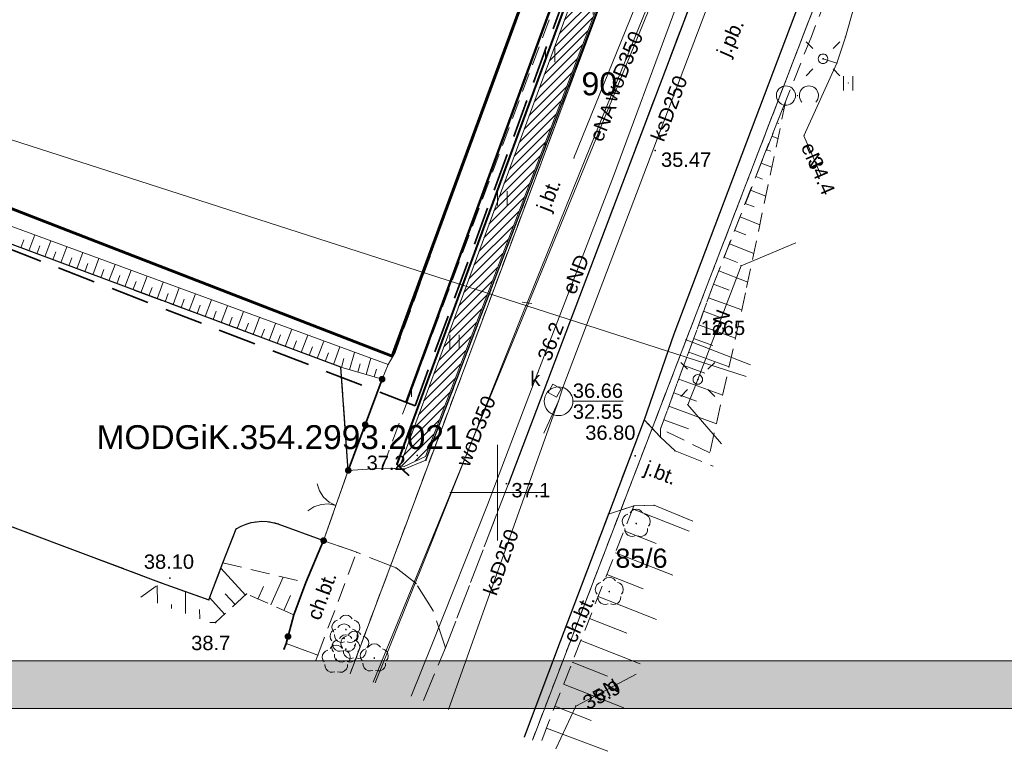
# Model space of a CAD drawing. Extents: x 5468194 to 5468404, y 5919486 to 5919674.
# Tile 4 of 15: x 5468325 to 5468376, y 5919486 to 5919525. Entities that reach past the tile are written whole.
import ezdxf
from ezdxf.enums import TextEntityAlignment as Align

# ---------------------------------------------------------------- set-up
doc = ezdxf.new("R2010")
doc.units = 0
doc.header["$PDSIZE"] = 0.75
for name, pattern in [('PRZER1-1', [2, 1, -1]), ('PRZER2-1', [3, 2, -1]), ('PRZER3-1', [4, 3, -1])]:
    doc.linetypes.add(name, pattern=pattern)
doc.layers.get('0').update_dxf_attribs({"color": 253, "linetype": 'CONTINUOUS', "lineweight": 13})
for name, color, linetype, lineweight in [('GEPPGD', 253, 'CONTINUOUS', 18), ('GEPPGD_O', 253, 'CONTINUOUS', 18), ('GESBLO', 253, 'CONTINUOUS', 18), ('GESBZO', 253, 'CONTINUOUS', 50), ('GESDZI', 30, 'CONTINUOUS', 18), ('GESDZI_O', 30, 'CONTINUOUS', 18), ('GESUZY', 253, 'PRZER1-1', 18), ('GOSRBG', 253, 'CONTINUOUS', 18), ('GOSRBG_O', 253, 'CONTINUOUS', 18), ('GSLKBR', 253, 'CONTINUOUS', 18), ('GSLKOG', 253, 'CONTINUOUS', 35), ('GSLKRW', 253, 'CONTINUOUS', 25), ('GSPPRB', 253, 'CONTINUOUS', 20), ('GSPRDL', 253, 'CONTINUOUS', 18), ('GSPWPN', 253, 'CONTINUOUS', 13), ('GSPWPN_O', 253, 'CONTINUOUS', 13), ('GSPWPS', 253, 'CONTINUOUS', 13), ('GSPWPS_O', 253, 'CONTINUOUS', 13), ('GSSKOA', 253, 'PRZER3-1', 18), ('GSSKOA_O', 253, 'PRZER3-1', 18), ('GSSKOD', 253, 'PRZER2-1', 18), ('GSSKOD_O', 253, 'PRZER2-1', 18), ('GSSSCK', 253, 'CONTINUOUS', 18), ('GSSUTR', 253, 'PRZER2-1', 18), ('GSSZAD', 253, 'PRZER2-1', 18), ('GSSZSN', 253, 'PRZER2-1', 18), ('GSSZSU', 253, 'CONTINUOUS', 18), ('GULEPR', 253, 'CONTINUOUS', 18), ('GULEPR_O', 253, 'CONTINUOUS', 18), ('GULKPR', 253, 'CONTINUOUS', 18), ('GULKPR_O', 253, 'CONTINUOUS', 18), ('GULWPR', 253, 'CONTINUOUS', 18), ('GULWPR_O', 253, 'CONTINUOUS', 18), ('GUPELA', 253, 'CONTINUOUS', 18), ('GUPISN', 253, 'PRZER1-1', 18), ('GUPIWZ', 253, 'CONTINUOUS', 18), ('GUPIWZ_O', 253, 'CONTINUOUS', 18), ('GUPPRZ', 253, 'CONTINUOUS', 18), ('GUPPRZ_O', 253, 'CONTINUOUS', 18), ('GUPZCP', 253, 'CONTINUOUS', 18), ('GUSKSD', 253, 'CONTINUOUS', 18), ('ZZ_budynek - termomodernizacja', 250, 'CONTINUOUS', 60), ('ZZ_grupa krzewów', 250, 'CONTINUOUS', 13), ('ZZ_grupa krzewów_szraf', 250, 'CONTINUOUS', 13), ('ZZ_ogrodzenie ochronne', 190, 'CONTINUOUS', 40), ('ZZ_ramka', 250, 'CONTINUOUS', 13), ('ZZ_szalowanie wykopów', 32, 'CONTINUOUS', 50), ('ZZ_waloryzacja B', 5, 'CONTINUOUS', 30), ('ZZ_zakres oddziaływania prac', 40, 'PRZER2-1', 35)]:
    doc.layers.add(name, color=color, linetype=linetype, lineweight=lineweight)
doc.styles.add('GEO-INFO', font='arial.ttf')

# ---------------------------------------------------------------- blocks, each defined once
blk = doc.blocks.new('EPPGN')
blk.add_hatch(color=0).paths.add_polyline_path([(0, -0.09), (0.027812, -0.085595), (0.052901, -0.072812), (0.072812, -0.052901), (0.085595, -0.027812), (0.09, 0), (0.085595, 0.027812), (0.072812, 0.052901), (0.052901, 0.072812), (0.027812, 0.085595), (0, 0.09), (-0.027812, 0.085595), (-0.052901, 0.072812), (-0.072812, 0.052901), (-0.085595, 0.027812), (-0.09, 0), (-0.085595, -0.027812), (-0.072812, -0.052901), (-0.052901, -0.072812), (-0.027812, -0.085595)])
blk = doc.blocks.new('POINT')
at = {"color": 0}
blk.add_point((0, 0), dxfattribs=at)
blk = doc.blocks.new('KWADRAT_NIEPRZEZR')
at = {"color": 0}
blk.add_lwpolyline([(-0.5, -0.5), (0.5, -0.5), (0.5, 0.5), (-0.5, 0.5)], close=True, dxfattribs=at)
blk = doc.blocks.new('OKRAG_PELNY')
at = {"color": 0}
blk.add_lwpolyline([(0, 0.5), (0.12941, 0.482963), (0.25, 0.433013), (0.353553, 0.353553), (0.433013, 0.25), (0.482963, 0.12941), (0.5, 0), (0.482963, -0.12941), (0.433013, -0.25), (0.353553, -0.353553), (0.25, -0.433013), (0.12941, -0.482963), (0, -0.5), (-0.12941, -0.482963), (-0.25, -0.433013), (-0.353553, -0.353553), (-0.433013, -0.25), (-0.482963, -0.12941), (-0.5, 0), (-0.482963, 0.12941), (-0.433013, 0.25), (-0.353553, 0.353553), (-0.25, 0.433013), (-0.12941, 0.482963)], close=True, dxfattribs=at)
blk = doc.blocks.new('SUEO')
blk.add_hatch(color=0).paths.add_polyline_path([(-0.002174, 0.089974), (0.023762, 0.086807), (0.042561, 0.0793), (0.060131, 0.066965), (0.076266, 0.047786), (0.086234, 0.025762), (0.089972, 0.002226), (0.088646, -0.015553), (0.081114, -0.038994), (0.066834, -0.060276), (0.049699, -0.075033), (0.027576, -0.085671), (0.004027, -0.08991), (-0.019639, -0.087831), (-0.040932, -0.080154), (-0.059082, -0.067892), (-0.073734, -0.051607), (-0.08374, -0.032979), (-0.089221, -0.011817), (-0.089063, 0.012951), (-0.082571, 0.035806), (-0.069528, 0.057148), (-0.048957, 0.075519), (-0.026898, 0.085887)])
at = {"color": 0}
for points in [[(-1.767767, 1.767767), (-1.06066, 1.06066)], [(1.767767, 1.767767), (1.06066, 1.06066)], [(-1.767767, -1.767767), (-1.06066, -1.06066)], [(1.767767, -1.767767), (1.06066, -1.06066)]]:
    blk.add_lwpolyline(points, dxfattribs=at)
blk = doc.blocks.new('KOLO')
blk.add_hatch(color=0).paths.add_polyline_path([(-0.5, 0), (-0.482963, -0.12941), (-0.433013, -0.25), (-0.353553, -0.353553), (-0.25, -0.433013), (-0.12941, -0.482963), (0, -0.5), (0.12941, -0.482963), (0.25, -0.433013), (0.353553, -0.353553), (0.433013, -0.25), (0.482963, -0.12941), (0.5, 0), (0.482963, 0.12941), (0.433013, 0.25), (0.353553, 0.353553), (0.25, 0.433013), (0.12941, 0.482963), (0, 0.5), (-0.12941, 0.482963), (-0.25, 0.433013), (-0.353553, 0.353553), (-0.433013, 0.25), (-0.482963, 0.12941)])
blk = doc.blocks.new('SPDLP')
blk.add_hatch(color=0).paths.add_polyline_path([(0, -0.09), (0.027812, -0.085595), (0.052901, -0.072812), (0.072812, -0.052901), (0.085595, -0.027812), (0.09, 0), (0.085595, 0.027812), (0.072812, 0.052901), (0.052901, 0.072812), (0.027812, 0.085595), (0, 0.09), (-0.027812, 0.085595), (-0.052901, 0.072812), (-0.072812, 0.052901), (-0.085595, 0.027812), (-0.09, 0), (-0.085595, -0.027812), (-0.072812, -0.052901), (-0.052901, -0.072812), (-0.027812, -0.085595)])
at = {"color": 0}
for points in [[(-0.648554, 1.126667), (-0.481106, 1.325358), (-0.255912, 1.454989), (0, 1.5), (0.255912, 1.454989), (0.481106, 1.325358), (0.648554, 1.126667)], [(-1.271938, -0.268652), (-1.40916, -0.048001), (-1.462858, 0.20623), (-1.426585, 0.463525), (-1.304695, 0.693003), (-1.11182, 0.867117), (-0.871109, 0.964971)], [(0.871109, 0.964971), (1.11182, 0.867117), (1.304695, 0.693003), (1.426585, 0.463525), (1.462858, 0.20623), (1.40916, -0.048001), (1.271938, -0.268652)], [(-0.137547, -1.292703), (-0.389802, -1.355024), (-0.648184, -1.327532), (-0.881678, -1.213525), (-1.062258, -1.026689), (-1.168249, -0.78945), (-1.186929, -0.530282)], [(1.186929, -0.530282), (1.168249, -0.78945), (1.062258, -1.026689), (0.881678, -1.213525), (0.648184, -1.327532), (0.389802, -1.355024), (0.137547, -1.292703)]]:
    blk.add_lwpolyline(points, dxfattribs=at)
blk = doc.blocks.new('SLBRA')
at = {"color": 0}
for points in [[(1.732051, 1), (1.414214, 0.585786), (1, 0.267949), (0.517638, 0.068148), (0, 0)], [(0, 0), (0.517638, -0.068148), (1, -0.267949), (1.414214, -0.585786), (1.732051, -1)]]:
    blk.add_lwpolyline(points, dxfattribs=at)
blk = doc.blocks.new('SPTRW')
at = {"color": 0}
for points in [[(-0.51332, 0.7233), (-0.51332, -0.7767)], [(0.48668, -0.7767), (0.48668, 0.7233)]]:
    blk.add_lwpolyline(points, dxfattribs=at)
blk = doc.blocks.new('OTZK')
at = {"color": 0}
blk.add_lwpolyline([(-1.2, 1), (-1.026352, 0.984808), (-0.85798, 0.939693), (-0.7, 0.866025), (-0.557212, 0.766044), (-0.433956, 0.642788), (-0.333975, 0.5), (-0.260307, 0.34202), (-0.215192, 0.173648), (-0.2, 0), (-0.215192, -0.173648), (-0.260307, -0.34202), (-0.333975, -0.5), (-0.44425, -0.654861), (-0.581841, -0.786053), (-0.741773, -0.888835), (-0.918267, -0.959493), (-1.104944, -0.995472), (-1.295056, -0.995472), (-1.481733, -0.959493), (-1.658227, -0.888835), (-1.818159, -0.786053), (-1.95575, -0.654861), (-2.066025, -0.5), (-2.145001, -0.327068), (-2.189821, -0.142315), (-2.198867, 0.047582), (-2.171812, 0.235759), (-2.109632, 0.415415), (-2.014576, 0.580057), (-1.890079, 0.723734), (-1.740641, 0.841254), (-1.571662, 0.928368), (-1.389251, 0.981929)], close=True, dxfattribs=at)
blk.add_lwpolyline([(0.469393, -0.682799), (0.35969, -0.542106), (0.276733, -0.384159), (0.223163, -0.213984), (0.200685, -0.036999), (0.210014, 0.141165), (0.250854, 0.314835), (0.321904, 0.478484), (0.420903, 0.626903), (0.5447, 0.755369), (0.689355, 0.859792), (0.850264, 0.936848), (1.022304, 0.984085), (1.2, 1), (1.377696, 0.984085), (1.549736, 0.936848), (1.710645, 0.859792), (1.8553, 0.755369), (1.979097, 0.626903), (2.078096, 0.478484), (2.149146, 0.314835), (2.189986, 0.141165), (2.199315, -0.036999), (2.176837, -0.213984), (2.123267, -0.384159), (2.04031, -0.542106), (1.930607, -0.682799)], dxfattribs=at)
blk = doc.blocks.new('PION_C')
at = {"color": 0}
blk.add_lwpolyline([(0, 0.5), (0, -0.5)], dxfattribs=at)

msp = doc.modelspace()

# ---------------------------------------------------------------- hatches: boundary and pattern name
at = {"layer": 'GSSUTR', "linetype": 'Continuous', "lineweight": 18}
h = msp.add_hatch(dxfattribs=at)
h.set_pattern_fill('PTTU04', color=256, scale=0.5, style=0)
h.set_pattern_definition([(90, (5460000, 5910000), (-2.5, 2.5), [0.75, -4.25]), (90, (5460000.5, 5910000), (-2.5, 2.5), [0.75, -4.25])])
h.paths.add_polyline_path([(5468355.83, 5919532.92), (5468354.7, 5919530.12), (5468343.99, 5919501.28), (5468345.15, 5919501.24), (5468346.26, 5919501.69), (5468357.84, 5919532.08)], flags=0)
at = {"layer": 'ZZ_grupa krzewów_szraf'}
h = msp.add_hatch(dxfattribs=at)
h.set_pattern_fill('ANSI31', color=256, scale=0.1, style=0)
h.set_pattern_definition([(45, (0, 0), (-0.224506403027, 0.224506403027), [])])
h.paths.add_polyline_path([(5468356.368, 5919532.515), (5468357.704, 5919531.946), (5468346.234, 5919501.894), (5468345.12, 5919501.372), (5468344.887, 5919501.38)])
at = {"layer": 'ZZ_ramka', "true_color": 0xffffff}
h = msp.add_hatch(color=7, dxfattribs=at)
h.paths.add_polyline_path([(5468401.523, 5919491.204), (5468201.523, 5919491.204), (5468201.523, 5919634.704), (5468401.523, 5919634.704)], flags=16)
h.paths.add_polyline_path([(5468194.023, 5919637.204), (5468404.023, 5919637.204), (5468404.023, 5919488.704), (5468194.023, 5919488.704)])

# ---------------------------------------------------------------- linework, layer by layer
at = {"linetype": 'Continuous', "lineweight": 13, "elevation": 100, "flags": 128}
for points in [[(5468350, 5919497.5), (5468350, 5919502.5)], [(5468347.5, 5919500), (5468352.5, 5919500)]]:
    msp.add_lwpolyline(points, dxfattribs=at)
at = {"layer": 'GESBLO', "linetype": 'Continuous', "lineweight": 18, "elevation": 10.18}
msp.add_lwpolyline([(5468344.493, 5919507.138), (5468354.115, 5919533.333), (5468322.668, 5919545.444), (5468314.95, 5919524.18), (5468312.943, 5919519.359)], close=True, dxfattribs=at)
at = {"layer": 'GESBZO', "linetype": 'Continuous', "lineweight": 50, "elevation": 10.18}
msp.add_lwpolyline([(5468354.115, 5919533.333), (5468344.493, 5919507.138), (5468312.943, 5919519.359), (5468314.95, 5919524.18), (5468303.105, 5919528.538), (5468300.225, 5919520.801), (5468260.199, 5919535.495), (5468267.701, 5919555.812), (5468307.711, 5919540.917), (5468312.976, 5919555.043), (5468324.608, 5919550.595), (5468322.668, 5919545.444)], close=True, dxfattribs=at)
at = {"layer": 'GESDZI', "linetype": 'Continuous', "lineweight": 18, "elevation": 10.22}
for points in [[(5468342.3, 5919490.53), (5468380.89, 5919593.82), (5468381.59, 5919595.7), (5468371.88, 5919608.07), (5468315.05, 5919629.35), (5468302.78, 5919633.88), (5468295.57, 5919636.55), (5468289.38, 5919639.2), (5468286.47, 5919640.95), (5468283.94, 5919642.67), (5468281.69, 5919644.67), (5468279.68, 5919646.93), (5468277.95, 5919649.56), (5468276.59, 5919652.23), (5468275.54, 5919655.03), (5468275.114, 5919656.356)], [(5468397.975, 5919600.77), (5468396.01, 5919601.52), (5468386.34, 5919605.41), (5468381.59, 5919595.7), (5468380.89, 5919593.82), (5468342.3, 5919490.53)], [(5468351.819, 5919487.053), (5468359.86, 5919507.99), (5468377.1, 5919552.9), (5468387.42, 5919579.75), (5468390.387, 5919580.229)], [(5468379.904, 5919551.849), (5468377.1, 5919552.9), (5468359.86, 5919507.99), (5468363.22, 5919506.679)], [(5468363.22, 5919506.679), (5468359.86, 5919507.99), (5468351.819, 5919487.053)]]:
    msp.add_lwpolyline(points, dxfattribs=at)
at = {"layer": 'GESUZY', "linetype": 'PRZER1-1', "lineweight": 18, "ltscale": 0.5, "elevation": 10.08}
for points in [[(5468397.975, 5919600.77), (5468396.01, 5919601.52), (5468386.34, 5919605.41), (5468381.59, 5919595.7), (5468380.89, 5919593.82), (5468342.3, 5919490.53)], [(5468342.3, 5919490.53), (5468380.89, 5919593.82), (5468381.59, 5919595.7), (5468386.34, 5919605.41), (5468396.01, 5919601.52), (5468397.975, 5919600.77)], [(5468351.819, 5919487.053), (5468359.86, 5919507.99), (5468377.1, 5919552.9), (5468387.42, 5919579.75), (5468390.387, 5919580.229)], [(5468390.387, 5919580.229), (5468387.42, 5919579.75), (5468377.1, 5919552.9), (5468359.86, 5919507.99), (5468351.819, 5919487.053)]]:
    msp.add_lwpolyline(points, dxfattribs=at)
at = {"layer": 'GOSRBG', "linetype": 'Continuous', "lineweight": 18, "elevation": 10.04}
msp.add_lwpolyline([(5468362.993, 5919506.065), (5468321.402, 5919519.465), (5468314.228, 5919500.785)], dxfattribs=at)
at = {"layer": 'GSLKBR', "linetype": 'Continuous', "lineweight": 18, "elevation": 10.18}
msp.add_lwpolyline([(5468342.2, 5919501.16), (5468340.91, 5919497.49)], dxfattribs=at)
at = {"layer": 'GSLKOG', "linetype": 'Continuous', "lineweight": 35, "elevation": 10.18}
for points in [[(5468343.97, 5919505.93), (5468342.2, 5919501.16)], [(5468340.91, 5919497.49), (5468339.98, 5919495.3), (5468339.36, 5919493.6), (5468338.95, 5919492.11), (5468338.841, 5919491.794)]]:
    msp.add_lwpolyline(points, dxfattribs=at)
at = {"layer": 'GSLKRW', "linetype": 'Continuous', "lineweight": 25, "elevation": 10.18}
for points in [[(5468390.2, 5919589.39), (5468389.945, 5919589.135), (5468386.884, 5919580.979), (5468384.732, 5919575.244), (5468380.062, 5919563.107), (5468375.022, 5919550.127), (5468370.554, 5919538.264), (5468364.426, 5919522.047), (5468359.218, 5919508.285), (5468357.67, 5919503.81), (5468355.79, 5919498.88), (5468353.28, 5919492.22), (5468351.385, 5919487.212)], [(5468382.88, 5919585.71), (5468369.21, 5919550.1), (5468362.55, 5919532.04), (5468361.98, 5919530.58), (5468350.56, 5919500.43)], [(5468346.26, 5919501.69), (5468357.84, 5919532.08), (5468361.98, 5919530.58)], [(5468342.2, 5919501.16), (5468341.81, 5919506.55), (5468312.12, 5919517.64), (5468311.49, 5919515.95), (5468307.22, 5919517.47), (5468306.28, 5919515)]]:
    msp.add_lwpolyline(points, dxfattribs=at)
msp.add_lwpolyline([(5468304.97, 5919511.75), (5468302.85, 5919506.4), (5468332.42, 5919495.29), (5468334.92, 5919494.39), (5468335.65, 5919496.33), (5468336.35, 5919498.11, -0.220112), (5468338.52, 5919498.37), (5468340.91, 5919497.49)], format="xyb", dxfattribs=at)
at = {"layer": 'GSPPRB', "linetype": 'Continuous', "lineweight": 20}
for p in [(5468368.176, 5919523.819, 10.28), (5468367.734, 5919522.453, 10.28), (5468353.995, 5919517.496, 10.28), (5468362.73, 5919511.858, 10.28), (5468344.65, 5919507.33, 10.28), (5468341.81, 5919506.55, 10.28), (5468344.28, 5919506.69, 10.28), (5468343.97, 5919505.93, 10.28), (5468359.938, 5919504.59, 10.28), (5468357.67, 5919503.81, 10.28), (5468358.51, 5919502.89, 10.28), (5468359.28, 5919502.18, 10.28), (5468343.99, 5919501.28, 10.28), (5468345.15, 5919501.24, 10.28), (5468346.26, 5919501.69, 10.28), (5468342.2, 5919501.16, 10.28), (5468350.56, 5919500.43, 10.28), (5468357.12, 5919499.3, 10.28), (5468358.18, 5919499.34, 10.28), (5468355.79, 5919498.88, 10.28), (5468337.34, 5919498.47, 10.28), (5468338.52, 5919498.37, 10.28), (5468336.35, 5919498.11, 10.28), (5468340.91, 5919497.49, 10.28), (5468342.64, 5919496.88, 10.28), (5468335.65, 5919496.33, 10.28), (5468344.7, 5919496.06, 10.28), (5468332.42, 5919495.29, 10.28), (5468339.98, 5919495.3, 10.28), (5468345.74, 5919495.24, 10.28), (5468336.89, 5919494.7, 10.28), (5468334.92, 5919494.39, 10.28), (5468339.36, 5919493.6, 10.28), (5468346.62, 5919493.85, 10.28), (5468338.95, 5919492.11, 10.28), (5468353.28, 5919492.22, 10.28), (5468340.61, 5919491.5, 10.28), (5468347.28, 5919491.88, 10.28)]:
    msp.add_point(p, dxfattribs=at)
at = {"layer": 'GSSKOA', "linetype": 'PRZER3-1', "lineweight": 18, "ltscale": 0.5, "elevation": 10.18}
for points in [[(5468346.124, 5919489.133), (5468347.28, 5919491.88), (5468350.56, 5919500.43), (5468361.98, 5919530.58), (5468362.55, 5919532.04), (5468366.74, 5919543.38), (5468369.21, 5919550.1), (5468382.88, 5919585.71), (5468384.825, 5919591.001, 0.348026), (5468385.415, 5919592.895), (5468385.73, 5919594.32), (5468393.04, 5919591.72)], [(5468304.97, 5919511.75), (5468302.85, 5919506.4), (5468332.42, 5919495.29), (5468334.92, 5919494.39), (5468335.65, 5919496.33), (5468336.35, 5919498.11, -0.220112), (5468338.52, 5919498.37), (5468340.91, 5919497.49), (5468342.2, 5919501.16)]]:
    msp.add_lwpolyline(points, format="xyb", dxfattribs=at)
for points in [[(5468393.04, 5919591.72), (5468390.2, 5919589.39), (5468389.945, 5919589.135), (5468384.732, 5919575.244), (5468380.062, 5919563.107), (5468375.022, 5919550.127), (5468370.554, 5919538.264), (5468364.426, 5919522.047), (5468359.218, 5919508.285), (5468357.67, 5919503.81), (5468355.79, 5919498.88), (5468353.28, 5919492.22), (5468351.385, 5919487.212)], [(5468342.2, 5919501.16), (5468341.81, 5919506.55), (5468312.12, 5919517.64), (5468311.49, 5919515.95), (5468307.22, 5919517.47), (5468306.28, 5919515)], [(5468360.201, 5919498.505), (5468358.18, 5919499.34), (5468357.12, 5919499.3), (5468355.79, 5919498.88), (5468357.67, 5919503.81)], [(5468357.67, 5919503.81), (5468358.51, 5919502.89), (5468359.28, 5919502.18), (5468361.264, 5919501.385)]]:
    msp.add_lwpolyline(points, dxfattribs=at)
msp.add_lwpolyline([(5468350.56, 5919500.43), (5468347.28, 5919491.88), (5468346.62, 5919493.85), (5468345.74, 5919495.24), (5468344.7, 5919496.06), (5468342.64, 5919496.88), (5468340.91, 5919497.49), (5468342.2, 5919501.16), (5468343.99, 5919501.28), (5468345.15, 5919501.24), (5468346.26, 5919501.69), (5468357.84, 5919532.08), (5468361.98, 5919530.58)], close=True, dxfattribs=at)
at = {"layer": 'GSSKOD', "linetype": 'PRZER2-1', "lineweight": 18, "ltscale": 0.5, "elevation": 10.18}
for points in [[(5468372.14, 5919539.09), (5468371.86, 5919538.051), (5468371.06, 5919535.78), (5468370.43, 5919534.21), (5468366.399, 5919523.849), (5468363.821, 5919517.371), (5468361.284, 5919510.888), (5468358.516, 5919503.332), (5468358.51, 5919502.89), (5468357.67, 5919503.81), (5468359.218, 5919508.285), (5468364.426, 5919522.047), (5468370.554, 5919538.264), (5468375.022, 5919550.127), (5468380.062, 5919563.107), (5468384.732, 5919575.244), (5468386.884, 5919580.979), (5468387.923, 5919580.535)], [(5468353.136, 5919530.666), (5468344.65, 5919507.33), (5468344.28, 5919506.69), (5468343.97, 5919505.93), (5468342.2, 5919501.16), (5468343.99, 5919501.28), (5468354.7, 5919530.12)], [(5468351.385, 5919487.212), (5468353.28, 5919492.22), (5468355.79, 5919498.88), (5468357.12, 5919499.3), (5468352.663, 5919487.977)], [(5468352.663, 5919487.977), (5468352.252, 5919486.895)]]:
    msp.add_lwpolyline(points, dxfattribs=at)
msp.add_lwpolyline([(5468340.61, 5919491.5), (5468342.64, 5919496.88), (5468340.91, 5919497.49), (5468339.98, 5919495.3), (5468339.36, 5919493.6), (5468338.95, 5919492.11)], close=True, dxfattribs=at)
at = {"layer": 'GSSSCK', "linetype": 'Continuous', "lineweight": 18, "elevation": 10.18}
for points in [[(5468338.95, 5919492.11), (5468338.841, 5919491.794)], [(5468340.492, 5919491.191), (5468340.61, 5919491.5), (5468338.95, 5919492.11)]]:
    msp.add_lwpolyline(points, dxfattribs=at)
at = {"layer": 'GSSUTR', "linetype": 'PRZER2-1', "lineweight": 18, "ltscale": 0.5, "elevation": 10.1}
for points in [[(5468357.84, 5919532.08), (5468346.26, 5919501.69), (5468345.15, 5919501.24), (5468343.99, 5919501.28), (5468354.7, 5919530.12), (5468355.83, 5919532.92)], [(5468368.328, 5919521.423), (5468368.318, 5919521.403), (5468368.338, 5919521.403)]]:
    msp.add_lwpolyline(points, close=True, dxfattribs=at)
at = {"layer": 'GSSZAD', "linetype": 'PRZER2-1', "lineweight": 18, "ltscale": 0.5, "elevation": 10.1}
msp.add_lwpolyline([(5468365.67, 5919520.77), (5468365.66, 5919520.75), (5468365.68, 5919520.75)], close=True, dxfattribs=at)
at = {"layer": 'GSSZSN', "linetype": 'PRZER2-1', "lineweight": 18, "ltscale": 0.5, "elevation": 10.06}
for points in [[(5468365.068, 5919520.504), (5468362.959, 5919510.448), (5468361.092, 5919502.076), (5468358.516, 5919503.332)], [(5468358.516, 5919503.332), (5468361.284, 5919510.888), (5468365.068, 5919520.504)], [(5468358.18, 5919499.34), (5468357.12, 5919499.3), (5468352.663, 5919487.977), (5468352.252, 5919486.895)], [(5468360.201, 5919498.505), (5468358.18, 5919499.34)], [(5468331.355, 5919494.528), (5468332.42, 5919495.29), (5468334.92, 5919494.39), (5468335.65, 5919496.33), (5468339.98, 5919495.3), (5468339.36, 5919493.6)], [(5468339.36, 5919493.6), (5468336.89, 5919494.7), (5468335.26, 5919493.21), (5468334.971, 5919493.208)]]:
    msp.add_lwpolyline(points, dxfattribs=at)
at = {"layer": 'GSSZSN', "linetype": 'Continuous', "lineweight": 18, "elevation": 10.06, "flags": 128}
for points in [[(5468364.884, 5919520.037), (5468364.963, 5919520.006)], [(5468364.607, 5919519.334), (5468364.707, 5919519.295)], [(5468364.331, 5919518.631), (5468364.649, 5919518.506)], [(5468364.054, 5919517.928), (5468364.273, 5919517.842)], [(5468363.778, 5919517.225), (5468364.334, 5919517.006)], [(5468363.501, 5919516.522), (5468363.839, 5919516.389)], [(5468363.224, 5919515.819), (5468364.02, 5919515.506)], [(5468362.948, 5919515.116), (5468363.405, 5919514.936)], [(5468362.671, 5919514.412), (5468363.705, 5919514.006)], [(5468362.395, 5919513.709), (5468362.971, 5919513.483)], [(5468362.118, 5919513.006), (5468363.39, 5919512.506)], [(5468361.841, 5919512.303), (5468362.537, 5919512.029)], [(5468361.565, 5919511.6), (5468363.076, 5919511.006)], [(5468361.288, 5919510.897), (5468362.102, 5919510.577)], [(5468361.028, 5919510.188), (5468362.76, 5919509.553)], [(5468360.768, 5919509.478), (5468361.681, 5919509.144)], [(5468360.508, 5919508.769), (5468362.428, 5919508.066)], [(5468360.248, 5919508.06), (5468361.255, 5919507.691)], [(5468359.988, 5919507.35), (5468362.096, 5919506.578)], [(5468359.728, 5919506.641), (5468360.829, 5919506.237)], [(5468359.468, 5919505.931), (5468361.764, 5919505.09)], [(5468359.209, 5919505.222), (5468360.404, 5919504.784)], [(5468358.949, 5919504.512), (5468361.433, 5919503.602)], [(5468358.689, 5919503.803), (5468359.978, 5919503.331)], [(5468357.059, 5919499.146), (5468360.009, 5919497.985)], [(5468356.609, 5919498.001), (5468358.29, 5919497.339)], [(5468356.158, 5919496.855), (5468359.156, 5919495.675)], [(5468336.825, 5919494.641), (5468335.542, 5919496.044)], [(5468338.154, 5919494.137), (5468338.797, 5919495.581)], [(5468355.707, 5919495.71), (5468357.609, 5919494.961)], [(5468332.223, 5919494.211), (5468332.215, 5919495.143)], [(5468337.482, 5919494.436), (5468337.775, 5919495.096)], [(5468333.699, 5919493.672), (5468333.689, 5919494.833)], [(5468336.282, 5919494.144), (5468335.767, 5919494.708)], [(5468338.826, 5919493.838), (5468339.175, 5919494.623)], [(5468355.256, 5919494.564), (5468358.302, 5919493.365)], [(5468332.961, 5919493.942), (5468332.959, 5919494.145)], [(5468335.739, 5919493.648), (5468334.961, 5919494.499)], [(5468334.437, 5919493.403), (5468334.432, 5919493.885)], [(5468354.805, 5919493.419), (5468356.75, 5919492.653)], [(5468354.354, 5919492.273), (5468357.449, 5919491.055)], [(5468353.904, 5919491.128), (5468355.751, 5919490.401)], [(5468353.453, 5919489.982), (5468356.596, 5919488.745)], [(5468353.002, 5919488.837), (5468354.901, 5919488.089)], [(5468352.554, 5919487.69), (5468355.757, 5919486.473)]]:
    msp.add_lwpolyline(points, dxfattribs=at)
at = {"layer": 'GSSZSU', "linetype": 'Continuous', "lineweight": 18, "elevation": 10.06}
for points in [[(5468312.12, 5919517.64), (5468312.5, 5919518.36), (5468344.28, 5919506.69), (5468343.97, 5919505.93)], [(5468343.97, 5919505.93), (5468341.81, 5919506.55), (5468312.12, 5919517.64)]]:
    msp.add_lwpolyline(points, dxfattribs=at)
at = {"layer": 'GSSZSU', "linetype": 'Continuous', "lineweight": 18, "elevation": 10.06, "flags": 128}
for points in [[(5468325.086, 5919512.797), (5468325.24, 5919513.211)], [(5468325.505, 5919512.64), (5468325.815, 5919513.471)], [(5468326.342, 5919512.328), (5468326.654, 5919513.162)], [(5468325.923, 5919512.484), (5468326.079, 5919512.9)], [(5468326.761, 5919512.171), (5468326.917, 5919512.59)], [(5468327.18, 5919512.015), (5468327.493, 5919512.854)], [(5468328.018, 5919511.702), (5468328.333, 5919512.546)], [(5468327.599, 5919511.858), (5468327.756, 5919512.279)], [(5468328.855, 5919511.389), (5468329.172, 5919512.238)], [(5468328.436, 5919511.545), (5468328.594, 5919511.969)], [(5468329.274, 5919511.233), (5468329.433, 5919511.658)], [(5468329.693, 5919511.076), (5468330.012, 5919511.93)], [(5468330.531, 5919510.763), (5468330.851, 5919511.621)], [(5468330.112, 5919510.92), (5468330.272, 5919511.347)], [(5468330.949, 5919510.607), (5468331.11, 5919511.037)], [(5468331.368, 5919510.45), (5468331.69, 5919511.313)], [(5468332.206, 5919510.137), (5468332.53, 5919511.005)], [(5468331.787, 5919510.294), (5468331.949, 5919510.726)], [(5468333.044, 5919509.825), (5468333.369, 5919510.697)], [(5468332.625, 5919509.981), (5468332.787, 5919510.416)], [(5468333.462, 5919509.668), (5468333.626, 5919510.105)], [(5468333.881, 5919509.512), (5468334.209, 5919510.388)], [(5468334.719, 5919509.199), (5468335.048, 5919510.08)], [(5468334.3, 5919509.355), (5468334.464, 5919509.795)], [(5468335.138, 5919509.042), (5468335.303, 5919509.484)], [(5468335.557, 5919508.886), (5468335.887, 5919509.772)], [(5468336.394, 5919508.573), (5468336.727, 5919509.464)], [(5468335.975, 5919508.729), (5468336.141, 5919509.174)], [(5468337.232, 5919508.26), (5468337.566, 5919509.155)], [(5468336.813, 5919508.417), (5468336.98, 5919508.863)], [(5468337.651, 5919508.104), (5468337.818, 5919508.552)], [(5468338.069, 5919507.947), (5468338.406, 5919508.847)], [(5468338.907, 5919507.634), (5468339.245, 5919508.539)], [(5468338.488, 5919507.791), (5468338.657, 5919508.242)], [(5468339.326, 5919507.478), (5468339.495, 5919507.931)], [(5468339.745, 5919507.321), (5468340.084, 5919508.231)], [(5468340.582, 5919507.009), (5468340.924, 5919507.922)], [(5468340.164, 5919507.165), (5468340.334, 5919507.621)], [(5468341.42, 5919506.696), (5468341.763, 5919507.614)], [(5468341.001, 5919506.852), (5468341.172, 5919507.31)], [(5468341.84, 5919506.541), (5468341.975, 5919507.014)], [(5468342.269, 5919506.418), (5468342.532, 5919507.332)], [(5468343.129, 5919506.171), (5468343.373, 5919507.023)], [(5468342.699, 5919506.295), (5468342.826, 5919506.736)], [(5468343.559, 5919506.048), (5468343.676, 5919506.458)]]:
    msp.add_lwpolyline(points, dxfattribs=at)
at = {"layer": 'GULEPR', "linetype": 'Continuous', "lineweight": 18, "elevation": 10.14}
for points in [[(5468383.047, 5919589.166), (5468367.425, 5919550.626), (5468353.995, 5919517.496)], [(5468390.287, 5919579.957), (5468388.222, 5919579.818), (5468381.319, 5919582.425), (5468378.538, 5919575.413), (5468375.454, 5919567.448), (5468373.251, 5919561.701), (5468370.004, 5919553.099), (5468367.507, 5919546.599), (5468364.773, 5919539.515), (5468362.057, 5919532.709), (5468359.14, 5919524.874), (5468356.057, 5919516.544), (5468352.111, 5919506.285), (5468349.468, 5919499.367), (5468346.569, 5919492.043), (5468345.493, 5919489.364)], [(5468361.498, 5919558.149), (5468359.351, 5919553.482), (5468367.492, 5919548.634), (5468343.503, 5919490.091)], [(5468368.176, 5919523.819), (5468369.395, 5919528.17), (5468370.916, 5919532.191), (5468372.853, 5919533.918), (5468373.613, 5919534.815)], [(5468367.734, 5919522.453), (5468368.176, 5919523.819)], [(5468366.007, 5919518.652), (5468367.734, 5919522.453)], [(5468367.734, 5919522.453), (5468367.009, 5919522.679)], [(5468366.886, 5919516.605), (5468366.007, 5919518.652)], [(5468361.696, 5919502.552), (5468359.938, 5919504.59), (5468360.464, 5919505.916), (5468362.73, 5919511.858), (5468365.579, 5919513.065)], [(5468353.051, 5919486.603), (5468354.086, 5919488.842), (5468357.249, 5919490.514)]]:
    msp.add_lwpolyline(points, dxfattribs=at)
at = {"layer": 'GULKPR', "linetype": 'Continuous', "lineweight": 18, "elevation": 10.14}
for points in [[(5468353.185, 5919504.776), (5468353.415, 5919505.489), (5468364.488, 5919534.699), (5468364.762, 5919535.397)], [(5468347.438, 5919488.653), (5468352.923, 5919504.073), (5468353.185, 5919504.776)], [(5468353.185, 5919504.776), (5468352.874, 5919504.093), (5468352.423, 5919503.103)]]:
    msp.add_lwpolyline(points, dxfattribs=at)
at = {"layer": 'GULWPR', "linetype": 'Continuous', "lineweight": 18, "elevation": 10.14}
for points in [[(5468365.579, 5919544.749), (5468361.71, 5919535.149), (5468358.523, 5919527.097), (5468354.597, 5919517.462), (5468351.54, 5919509.92)], [(5468351.54, 5919509.92), (5468351.431, 5919509.65), (5468346.312, 5919496.782), (5468343.637, 5919490.145), (5468343.602, 5919490.055)]]:
    msp.add_lwpolyline(points, dxfattribs=at)
at = {"layer": 'GUPPRZ_O', "linetype": 'Continuous', "lineweight": 9, "elevation": 10.8, "flags": 128}
msp.add_lwpolyline([(5468353.935, 5919504.78), (5468356.556, 5919504.78)], dxfattribs=at)
at = {"layer": 'GUSKSD', "linetype": 'Continuous', "lineweight": 18, "elevation": 10.14}
msp.add_lwpolyline([(5468353.185, 5919505.526, -0.57735), (5468353.835, 5919504.401, -1.732051)], format="xyb", close=True, dxfattribs=at)
at = {"layer": 'ZZ_budynek - termomodernizacja', "elevation": 10.18}
msp.add_lwpolyline([(5468312.976, 5919555.043), (5468307.711, 5919540.917), (5468267.701, 5919555.812), (5468260.199, 5919535.495), (5468300.225, 5919520.801), (5468303.105, 5919528.538), (5468314.95, 5919524.18), (5468312.943, 5919519.359), (5468328.718, 5919513.248), (5468344.493, 5919507.138), (5468354.115, 5919533.333), (5468322.668, 5919545.444), (5468324.608, 5919550.595)], dxfattribs=at)
at = {"layer": 'ZZ_grupa krzewów'}
msp.add_lwpolyline([(5468356.368, 5919532.515), (5468357.704, 5919531.946), (5468346.234, 5919501.894), (5468345.12, 5919501.372), (5468344.887, 5919501.38), (5468356.368, 5919532.515), (5468356.368, 5919532.515)], dxfattribs=at)
at = {"layer": 'ZZ_ogrodzenie ochronne'}
msp.add_lwpolyline([(5468357.308, 5919532.239), (5468356.159, 5919532.663), (5468344.736, 5919501.479), (5468345.369, 5919500.896)], dxfattribs=at)
at = {"layer": 'ZZ_ramka', "elevation": 10.06}
for points in [[(5468194.023, 5919637.204), (5468404.023, 5919637.204), (5468404.023, 5919488.704), (5468194.023, 5919488.704)], [(5468401.523, 5919491.204), (5468201.523, 5919491.204), (5468201.523, 5919634.704), (5468401.523, 5919634.704)]]:
    msp.add_lwpolyline(points, close=True, dxfattribs=at)
at = {"layer": 'ZZ_szalowanie wykopów'}
msp.add_lwpolyline([(5468355.542, 5919532.875), (5468345.234, 5919504.709)], dxfattribs=at)
at = {"layer": 'ZZ_zakres oddziaływania prac', "elevation": 10.18}
for points in [[(5468345.696, 5919504.533), (5468356.66, 5919534.504)], [(5468310.278, 5919518.245), (5468345.696, 5919504.533)]]:
    msp.add_lwpolyline(points, dxfattribs=at)

# ---------------------------------------------------------------- block references
at = {"layer": 'GEPPGD', "lineweight": 18, "xscale": 0.5, "yscale": 0.5}
msp.add_blockref('EPPGN', (5468359.86, 5919507.99, 10.24), dxfattribs=at)
at = {"layer": 'GSLKBR', "lineweight": 18, "xscale": 0.75, "yscale": 0.75, "rotation": 160.633494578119}
msp.add_blockref('SLBRA', (5468341.555, 5919499.325, 10.18), dxfattribs=at)
at = {"layer": 'GSLKOG', "lineweight": 35, "xscale": 0.35, "yscale": 0.35}
for p in [(5468343.97, 5919505.93, 10.18), (5468343.085, 5919503.545, 10.18), (5468342.2, 5919501.16, 10.18), (5468340.91, 5919497.49, 10.18), (5468339.051, 5919492.476, 10.18)]:
    msp.add_blockref('KOLO', p, dxfattribs=at)
at = {"layer": 'GSPRDL', "lineweight": 18, "xscale": 0.5, "yscale": 0.5}
for p in [(5468357.25, 5919498.381, 10.12), (5468355.841, 5919494.824, 10.12), (5468342.08, 5919492.84, 10.12), (5468341.98, 5919492.38, 10.12), (5468342.07, 5919491.81, 10.12), (5468342.54, 5919492.01, 10.12), (5468341.57, 5919491.28, 10.12), (5468343.56, 5919491.35, 10.12)]:
    msp.add_blockref('SPDLP', p, dxfattribs=at)
at = {"layer": 'GSPWPN', "lineweight": 13, "xscale": 0.09, "yscale": 0.09}
for p in [(5468345.807, 5919501.943, 10.08), (5468350.466, 5919500.466, 10.08), (5468335.26, 5919493.21, 10.08)]:
    msp.add_blockref('KOLO', p, dxfattribs=at)
at = {"layer": 'GSPWPS', "lineweight": 13, "xscale": 0.09, "yscale": 0.09}
for p in [(5468358.233, 5919517.884, 10.08), (5468357.19, 5919501.923, 10.08), (5468332.882, 5919495.529, 10.08)]:
    msp.add_blockref('KOLO', p, dxfattribs=at)
at = {"layer": 'GSSUTR', "lineweight": 18, "xscale": 0.5, "yscale": 0.5}
msp.add_blockref('SPTRW', (5468368.328, 5919521.413, 10.1), dxfattribs=at)
at = {"layer": 'GSSZAD', "lineweight": 18, "xscale": 0.5, "yscale": 0.5}
msp.add_blockref('OTZK', (5468365.67, 5919520.76, 10.1), dxfattribs=at)
at = {"layer": 'GUPELA', "lineweight": 18, "xscale": 0.5, "yscale": 0.5}
for name, p in [('SUEO', (5468367.009, 5919522.679, 10.15)), ('OKRAG_PELNY', (5468367.009, 5919522.679, 10.16)), ('SUEO', (5468360.464, 5919505.916, 10.15)), ('OKRAG_PELNY', (5468360.464, 5919505.916, 10.16))]:
    msp.add_blockref(name, p, dxfattribs=at)
at = {"layer": 'GUPISN', "lineweight": 18, "xscale": 0.5, "yscale": 0.5}
for p in [(5468367.009, 5919522.679, 10.16), (5468360.464, 5919505.916, 10.16)]:
    msp.add_blockref('OKRAG_PELNY', p, dxfattribs=at)
at = {"layer": 'GUPIWZ', "lineweight": 18, "xscale": 0.5, "yscale": 0.5, "rotation": 151.3737432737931}
msp.add_blockref('KWADRAT_NIEPRZEZR', (5468352.99, 5919505.33, 10.18), dxfattribs=at)
at = {"layer": 'GUPPRZ', "lineweight": 18}
for p in [(5468366.007, 5919518.652, 10.16), (5468352.111, 5919506.285, 10.16), (5468353.415, 5919505.489, 10.16), (5468353.185, 5919504.776, 10.16), (5468352.874, 5919504.093, 10.16), (5468352.923, 5919504.073, 10.16), (5468354.086, 5919488.842, 10.16)]:
    msp.add_blockref('POINT', p, dxfattribs=at)
at = {"layer": 'GUPZCP', "lineweight": 18, "xscale": 0.5, "yscale": 0.5, "rotation": 262.1010203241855}
msp.add_blockref('PION_C', (5468351.54, 5919509.92, 10.16), dxfattribs=at)

# ---------------------------------------------------------------- texts
at = {"layer": 'GEPPGD_O', "linetype": 'Continuous', "lineweight": 0, "style": 'GEO-INFO'}
msp.add_text('1265', height=0.75, dxfattribs=at).set_placement((5468360.61, 5919508.24, 10.8))
at = {"layer": 'GESDZI_O', "linetype": 'Continuous', "lineweight": 0, "style": 'GEO-INFO'}
msp.add_text('85/6', height=1, dxfattribs=at).set_placement((5468357.52, 5919496.571, 10.8), align=Align.MIDDLE_CENTER)
at = {"layer": 'GOSRBG_O', "linetype": 'Continuous', "lineweight": 0, "style": 'GEO-INFO'}
msp.add_text('MODGiK.354.2993.2021', height=1.25, dxfattribs=at).set_placement((5468338.611, 5919502.899, 10.8), align=Align.MIDDLE_CENTER)
at = {"layer": 'GSPWPN_O', "linetype": 'Continuous', "lineweight": 0, "style": 'GEO-INFO'}
for s, p in [('37.2', (5468343.159, 5919501.182, 10.8)), ('37.1', (5468350.726, 5919499.751, 10.8)), ('38.7', (5468333.993, 5919491.763, 10.8))]:
    msp.add_text(s, height=0.75, dxfattribs=at).set_placement(p)
at = {"layer": 'GSPWPS_O', "linetype": 'Continuous', "lineweight": 0, "style": 'GEO-INFO'}
for s, p in [('35.47', (5468358.543, 5919517.031, 10.8)), ('36.80', (5468354.585, 5919502.759, 10.8)), ('38.10', (5468331.519, 5919496.014, 10.8))]:
    msp.add_text(s, height=0.75, dxfattribs=at).set_placement(p)
at = {"layer": 'GSSKOA_O', "linetype": 'Continuous', "lineweight": 0, "style": 'GEO-INFO'}
for s, rotation, p in [('j.pb.', 66.2385, (5468362.249, 5919523.746, 10.8)), ('j.bt.', 68.6727, (5468352.759, 5919515.528, 10.8))]:
    msp.add_text(s, height=0.75, rotation=rotation, dxfattribs=at).set_placement(p, align=Align.MIDDLE)
msp.add_text('j.bt.', height=0.75, rotation=338.9099, dxfattribs=at).set_placement((5468358.527, 5919501.035, 10.8), align=Align.MIDDLE_CENTER)
at = {"layer": 'GSSKOD_O', "linetype": 'Continuous', "lineweight": 0, "style": 'GEO-INFO'}
msp.add_text('ch.bt.', height=0.75, rotation=69.6166, dxfattribs=at).set_placement((5468340.795, 5919494.605, 10.8), align=Align.MIDDLE)
msp.add_text('ch.bt.', height=0.75, rotation=66.2385, dxfattribs=at).set_placement((5468354.252, 5919493.407, 10.8), align=Align.MIDDLE_CENTER)
at = {"layer": 'GULEPR_O', "linetype": 'Continuous', "lineweight": 0, "style": 'GEO-INFO'}
for s, rotation, p in [('eNA', 67.7182, (5468355.497, 5919519.363, 10.8)), ('eN', 293.2322, (5468366.447, 5919517.629, 10.8)), ('eND', 68.9614, (5468354.084, 5919511.415, 10.8)), ('eN', 69.1265, (5468361.597, 5919508.887, 10.8)), ('eN', 27.8501, (5468355.667, 5919489.678, 10.8))]:
    msp.add_text(s, height=0.75, rotation=rotation, dxfattribs=at).set_placement(p, align=Align.MIDDLE_CENTER)
at = {"layer": 'GULKPR_O', "linetype": 'Continuous', "lineweight": 0, "style": 'GEO-INFO'}
msp.add_text('ksD250', height=0.75, rotation=69.2401, dxfattribs=at).set_placement((5468358.951, 5919520.094, 10.8), align=Align.MIDDLE)
msp.add_text('ksD250', height=0.75, rotation=70.4211, dxfattribs=at).set_placement((5468350.181, 5919496.363, 10.8), align=Align.MIDDLE_CENTER)
at = {"layer": 'GULWPR_O', "linetype": 'Continuous', "lineweight": 0, "style": 'GEO-INFO'}
msp.add_text('woD350', height=0.75, rotation=67.8291, dxfattribs=at).set_placement((5468356.56, 5919522.279, 10.8), align=Align.MIDDLE)
msp.add_text('woD350', height=0.75, rotation=68.3042, dxfattribs=at).set_placement((5468348.871, 5919503.216, 10.8), align=Align.MIDDLE_CENTER)
at = {"layer": 'GUPIWZ_O', "linetype": 'Continuous', "lineweight": 0, "style": 'GEO-INFO'}
msp.add_text('k', height=0.75, dxfattribs=at).set_placement((5468352.24, 5919505.58, 10.8), align=Align.RIGHT)
at = {"layer": 'GUPPRZ_O', "linetype": 'Continuous', "lineweight": 0, "style": 'GEO-INFO'}
for s, rotation, p in [('34.4', 293.2322, (5468367.327, 5919515.629, 10.8)), ('36.2', 68.9614, (5468353.141, 5919508.855, 10.8))]:
    msp.add_text(s, height=0.75, rotation=rotation, dxfattribs=at).set_placement(p, align=Align.MIDDLE_RIGHT)
for s, p in [('36.66', (5468353.935, 5919504.953)), ('32.55', (5468353.935, 5919503.858))]:
    msp.add_text(s, height=0.75, dxfattribs=at).set_placement(p)
msp.add_text('35.9', height=0.75, rotation=27.8501, dxfattribs=at).set_placement((5468354.541, 5919488.948, 10.8), align=Align.MIDDLE_LEFT)
at = {"layer": 'ZZ_waloryzacja B', "insert": (5468354.387, 5919521.972), "char_height": 1.2, "attachment_point": 1}
msp.add_mtext('{\\fArial|b0|i0|c238|p34;90}', dxfattribs=at)

doc.saveas('drawing.dxf')
